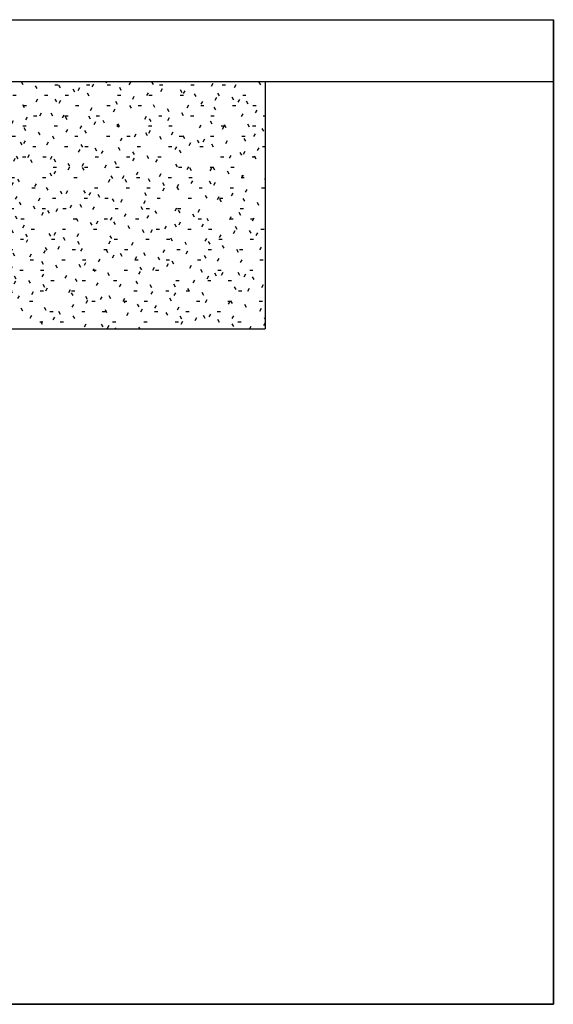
# Model space of a CAD drawing. Header units: metres. Extents: x -3644 to 205, y -1286 to 3747.
# Tile 31 of 32: x 88.84 to 90.13, y -5.86 to -3.47. Entities that reach past the tile are written whole.
import ezdxf

# ---------------------------------------------------------------- set-up
doc = ezdxf.new("R2010")
doc.units = ezdxf.units.M
for name, color, linetype, lineweight in [('A-GLAZ', 151, 'Continuous', 25), ('Base', 253, 'Continuous', 20), ('Q-CASE', 31, 'Continuous', 25)]:
    doc.layers.add(name, color=color, linetype=linetype, lineweight=lineweight)

msp = doc.modelspace()

# ---------------------------------------------------------------- hatches: boundary and pattern name
at = {"layer": 'A-GLAZ', "extrusion": (1, 2e-16, 6.4e-15)}
h = msp.add_hatch(dxfattribs=at)
h.set_pattern_fill('AR-CONC', color=253, scale=0.001, style=0)
h.set_pattern_definition([(50, (-2350.06159, -1441.08856), (0.182184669, -0.0159390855), [0.01905, -0.20955]), (355, (-2350.06159, -1441.08856), (-0.035242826, 0.191056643), [0.01524, -0.16764]), (100.451, (-2350.0464, -1441.0899), (0.146942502, 0.175116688), [0.01619, -0.17809]), (46.1842, (-2350.06159, -1441.03776), (0.27107904, -0.042042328), [0.028575, -0.314325]), (96.6356, (-2350.039, -1441.04127), (0.237404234, 0.247425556), [0.024285, -0.267135]), (351.184, (-2350.0616, -1441.03776), (0.237404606, 0.247425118), [0.02286, -0.25146]), (21, (-2350.03619, -1441.05046), (0.15161488, -0.1022655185), [0.01905, -0.20955]), (326, (-2350.03619, -1441.05046), (0.061802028, 0.184187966), [0.01524, -0.16764]), (71.4514, (-2350.02355, -1441.05899), (0.213416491, 0.081922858), [0.01619, -0.17809]), (37.5, (-2350.06159, -1441.088565), (0.0030886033, 0.0845550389), [0, -0.165608, 0, -0.17018, 0, -0.168275]), (7.5, (-2350.06159, -1441.088565), (0.0668196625, 0.1001805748), [0, -0.097028, 0, -0.161798, 0, -0.064135]), (327.5, (-2350.11823, -1441.088565), (0.1355905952, -0.005728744), [0, -0.0635, 0, -0.19812, 0, -0.26289]), (317.5, (-2350.14363, -1441.08856), (0.1481291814, 0.025426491), [0, -0.08255, 0, -0.131572, 0, -0.18669])])
h.paths.add_polyline_path([(-3.4671, 0), (-5.856, 0), (-5.856, -0.0949), (-3.4671, -0.1006)])
at = {"layer": 'A-GLAZ', "extrusion": (2e-15, -1, 3e-16)}
h = msp.add_hatch(dxfattribs=at)
h.set_pattern_fill('AR-CONC', color=253, scale=0.001, style=0)
h.set_pattern_definition([(50, (-2261.34176, -1441.08856), (0.182184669, -0.0159390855), [0.01905, -0.20955]), (355, (-2261.34176, -1441.08856), (-0.035242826, 0.191056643), [0.01524, -0.16764]), (100.451, (-2261.32658, -1441.0899), (0.146942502, 0.175116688), [0.01619, -0.17809]), (46.1842, (-2261.34176, -1441.03776), (0.27107904, -0.042042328), [0.028575, -0.314325]), (96.6356, (-2261.31917, -1441.04127), (0.237404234, 0.247425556), [0.024285, -0.267135]), (351.184, (-2261.34176, -1441.03776), (0.237404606, 0.247425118), [0.02286, -0.25146]), (21, (-2261.31636, -1441.05046), (0.15161488, -0.1022655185), [0.01905, -0.20955]), (326, (-2261.31636, -1441.05046), (0.061802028, 0.184187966), [0.01524, -0.16764]), (71.4514, (-2261.30372, -1441.05899), (0.213416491, 0.081922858), [0.01619, -0.17809]), (37.5, (-2261.34176, -1441.088565), (0.0030886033, 0.0845550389), [0, -0.165608, 0, -0.17018, 0, -0.168275]), (7.5, (-2261.34176, -1441.088565), (0.0668196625, 0.1001805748), [0, -0.097028, 0, -0.161798, 0, -0.064135]), (327.5, (-2261.3984, -1441.088565), (0.1355905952, -0.005728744), [0, -0.0635, 0, -0.19812, 0, -0.26289]), (317.5, (-2261.4238, -1441.08856), (0.1481291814, 0.025426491), [0, -0.08255, 0, -0.131572, 0, -0.18669])])
h.paths.add_polyline_path([(90.1345, 0), (85.5095, 0), (85.5095, -0.1), (90.1345, -0.0956)])
at = {"layer": 'Q-CASE'}
h = msp.add_hatch(dxfattribs=at)
h.set_pattern_fill('FP_2', color=253, style=0, pattern_type=2)
h.set_pattern_definition([(0, (88.90186, 0), (0.102, 0.025), [0.008, -0.068, 0.008, -0.068, -0.406]), (0, (88.90186, 0), (0.102, 0.025), [-0.152, 0.008, -0.144, 0.008, -0.068, -0.178]), (0, (88.90186, 0), (0.102, 0.025), [-0.381, 0.008, -0.042, 0.008, -0.119]), (120, (88.93986, 0.013), (-0.07265064, 0.07583459), [0.008, -0.068, 0.008, -0.068, -0.406]), (120, (88.93986, 0.013), (-0.07265064, 0.07583459), [-0.152, 0.008, -0.144, 0.008, -0.068, -0.178]), (120, (88.93986, 0.013), (-0.07265064, 0.07583459), [-0.381, 0.008, -0.042, 0.008, -0.119]), (240, (88.95286, 0.064), (-0.02934936, -0.10083459), [0.008, -0.068, 0.008, -0.068, -0.406]), (240, (88.95286, 0.064), (-0.02934936, -0.10083459), [-0.152, 0.008, -0.144, 0.008, -0.068, -0.178]), (240, (88.95286, 0.064), (-0.02934936, -0.10083459), [-0.381, 0.008, -0.042, 0.008, -0.119])])
h.paths.add_polyline_path([(89.4345, -4.2171), (89.4345, -3.6171), (88.8088, -3.6171), (88.8088, -4.0641), (88.3588, -4.0641), (88.3588, -3.6171), (88.3088, -3.6171), (88.3088, -4.0641), (87.8588, -4.0641), (87.8588, -3.6171), (87.2345, -3.6171), (87.2345, -4.2171), (88.8088, -4.2171)], flags=0)

# ---------------------------------------------------------------- linework, layer by layer
at = {"layer": 'A-GLAZ', "color": 253}
for p, q in [((85.5095, -3.4671, 3), (90.1345, -3.4671, 3)), ((90.1345, -3.4671), (90.1345, -5.856)), ((90.1345, -3.4671), (90.1345, -3.4671, 3)), ((90.1345, -3.6171, 3), (90.1345, -3.4671, 3)), ((85.6595, -3.6171, 3), (90.1345, -3.6171, 3)), ((86.6995, -3.6171), (90.1345, -3.6171)), ((90.1345, -3.6171), (90.1345, -3.6171, 3))]:
    msp.add_line(p, q, dxfattribs=at)
at = {"layer": 'A-GLAZ', "color": 253, "extrusion": (1, 2e-16, 6.4e-15)}
msp.add_line((90.1345, -5.856, -0.0956), (90.1345, -3.4671, -0.1116), dxfattribs=at)
at = {"layer": 'A-GLAZ', "color": 253, "extrusion": (5.3e-15, -1, -1.7e-15), "elevation": 5.856}
msp.add_lwpolyline([(85.5095, 0), (85.5095, -0.1), (90.1345, -0.0956), (90.1345, 0), (85.5095, 0)], dxfattribs=at)
at = {"layer": 'Base', "extrusion": (1, 2e-16, 6.4e-15)}
msp.add_line((90.1345, -3.4671, -0.1116), (90.1345, -3.4671), dxfattribs=at)
at = {"layer": 'Q-CASE', "color": 253}
for p in [(89.4345, -3.6171), (87.2345, -4.2171)]:
    msp.add_line(p, (89.4345, -4.2171), dxfattribs=at)

doc.saveas('drawing.dxf')
